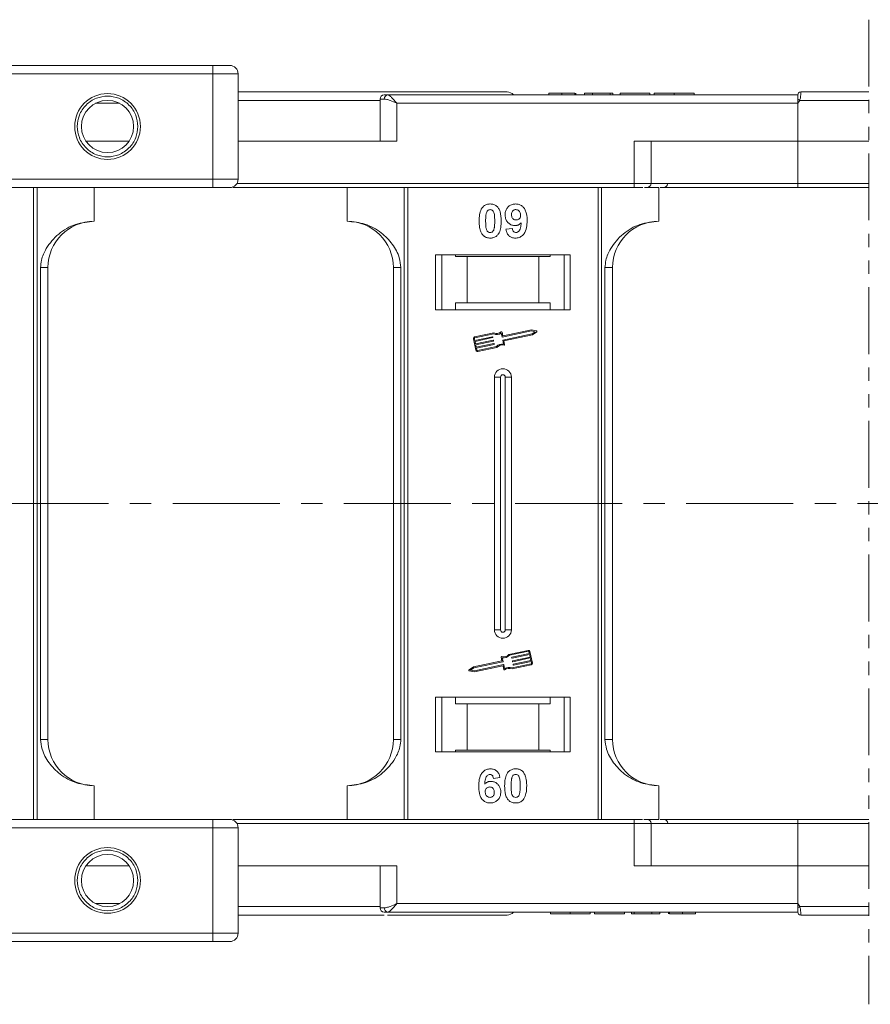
# Model space of a CAD drawing. Header units: millimetres. Extents: x 2098 to 3561, y 550 to 1583.
# Tile 23 of 84: x 2940 to 3041, y 787 to 904. Entities that reach past the tile are written whole.
import ezdxf

# ---------------------------------------------------------------- set-up
doc = ezdxf.new("R2010")
doc.units = ezdxf.units.MM
doc.linetypes.add('CENTERX2', pattern=[20.32, 12.7, -2.54, 2.54, -2.54])
doc.linetypes.add('PHANTOM2', pattern=[31.75, 15.875, -3.175, 3.175, -3.175, 3.175, -3.175])

msp = doc.modelspace()

# ---------------------------------------------------------------- linework, layer by layer
at = {"color": 3, "linetype": 'PHANTOM2', "lineweight": 9, "ltscale": 0.5}
msp.add_line((3040.64, 904.276), (3040.639, 787.401), dxfattribs=at)
at = {"color": 7, "linetype": 'Continuous', "lineweight": 15}
for p, q in [((2962.776, 898.85), (2910.236, 898.85)), ((2962.776, 898.85), (2962.776, 897.85)), ((2910.236, 897.85), (2962.776, 897.85)), ((2962.776, 897.85), (2962.776, 885.35)), ((2965.776, 897.85), (2962.776, 897.85)), ((2965.776, 885.35), (2965.776, 897.85)), ((3032.205, 895.35), (2983.499, 895.35)), ((3002.641, 895.55), (3002.641, 895.35)), ((3004.186, 895.35), (3004.186, 895.55)), ((3005.737, 895.35), (3005.737, 895.55)), ((3005.846, 895.35), (3005.846, 895.55)), ((3006.872, 895.35), (3006.872, 895.55)), ((3006.872, 895.55), (3007.834, 895.55)), ((3007.834, 895.55), (3007.834, 895.35)), ((3007.834, 895.55), (3009.949, 895.55)), ((3009.949, 895.55), (3009.949, 895.35)), ((3009.949, 895.55), (3010.269, 895.55)), ((3010.269, 895.55), (3010.269, 895.35)), ((3011.103, 895.35), (3011.103, 895.55)), ((3011.103, 895.55), (3014.628, 895.55)), ((3014.628, 895.55), (3014.628, 895.35)), ((3015.141, 895.55), (3015.141, 895.35)), ((3017.52, 895.35), (3017.52, 895.55)), ((3019.885, 895.35), (3019.885, 895.55)), ((3032.205, 895.348), (3032.205, 895.35)), ((3032.555, 895.7), (3032.555, 895.7)), ((2948.845, 894.35), (2951.707, 894.35)), ((2982.617, 894.7), (2965.776, 894.7)), ((2982.617, 894.85), (2982.617, 889.85)), ((2983.126, 894.85), (2982.617, 894.85)), ((2984.617, 894.35), (3032.205, 894.35)), ((2984.617, 889.85), (2984.617, 894.35)), ((3032.439, 894.7), (3032.205, 894.35)), ((3032.205, 894.35), (3032.205, 889.85)), ((3040.64, 894.7), (3032.439, 894.7)), ((2952.835, 889.85), (2947.717, 889.85)), ((2965.776, 889.85), (2984.617, 889.85)), ((3012.794, 889.85), (3012.794, 884.85)), ((3032.205, 889.85), (3012.794, 889.85)), ((3014.794, 884.85), (3014.794, 889.85)), ((3032.205, 884.85), (3032.205, 889.85)), ((3032.205, 889.85), (3040.64, 889.85)), ((2962.776, 885.35), (2892.339, 885.35)), ((2962.776, 885.35), (2962.776, 884.35)), ((2965.776, 885.35), (2962.776, 885.35)), ((3012.794, 884.85), (2965.642, 884.85)), ((3012.794, 884.85), (3012.794, 884.35)), ((3014.794, 884.85), (3012.794, 884.85)), ((3032.205, 884.85), (3014.794, 884.85)), ((3040.64, 884.85), (3032.205, 884.85)), ((3032.205, 884.85), (3032.205, 884.35)), ((2891.221, 884.35), (2962.776, 884.35)), ((2941.493, 884.35), (2941.493, 846.85)), ((2941.913, 846.85), (2941.913, 884.35)), ((2948.705, 880.35), (2948.705, 884.35)), ((2965.205, 884.447), (2965.205, 884.35)), ((2965.205, 884.35), (3012.794, 884.35)), ((2978.705, 884.35), (2978.705, 880.35)), ((2985.498, 884.35), (2985.498, 846.85)), ((2985.917, 846.85), (2985.917, 884.35)), ((3008.493, 884.35), (3008.493, 846.85)), ((3008.913, 846.85), (3008.913, 884.35)), ((3014, 884.35), (3015.705, 884.35)), ((3015.705, 880.35), (3015.705, 884.35)), ((3032.205, 884.35), (3040.64, 884.35)), ((2997.564, 879.394), (2998.334, 879.479)), ((3005.205, 876.35), (2989.205, 876.35)), ((2989.205, 876.35), (2989.205, 869.85)), ((2989.955, 869.85), (2989.955, 876.35)), ((2991.592, 876.15), (2991.592, 876.35)), ((2991.592, 876.15), (2992.955, 876.15)), ((2992.955, 876.15), (2992.955, 870.65)), ((3001.455, 876.15), (2992.955, 876.15)), ((3001.455, 870.65), (3001.455, 876.15)), ((3001.455, 876.15), (3002.819, 876.15)), ((3002.819, 876.35), (3002.819, 876.15)), ((3004.455, 876.35), (3004.455, 869.85)), ((3005.205, 869.85), (3005.205, 876.35)), ((2942.32, 874.85), (2942.32, 846.85)), ((2943.205, 874.85), (2942.32, 874.85)), ((2943.205, 846.85), (2943.205, 874.85)), ((2984.205, 874.85), (2985.091, 874.85)), ((2984.205, 874.85), (2984.205, 846.85)), ((2985.091, 846.85), (2985.091, 874.85)), ((3009.32, 874.85), (3009.32, 846.85)), ((3010.205, 874.85), (3009.32, 874.85)), ((3010.205, 846.85), (3010.205, 874.85)), ((2989.205, 869.85), (3005.205, 869.85)), ((2992.955, 870.65), (2991.592, 870.65)), ((2991.592, 870.65), (2991.592, 869.85)), ((3001.455, 870.65), (2992.955, 870.65)), ((3002.819, 870.65), (3001.455, 870.65)), ((3002.819, 869.85), (3002.819, 870.65)), ((3000.594, 867.328), (2997.133, 866.596)), ((3000.593, 867.447), (2997.223, 866.736)), ((3001.194, 867.33), (3000.593, 867.447)), ((3001.036, 867.241), (3000.594, 867.328)), ((3000.667, 866.983), (3001.036, 867.241)), ((3000.714, 866.873), (3001.216, 867.224)), ((2993.709, 866.413), (2994, 865.034)), ((2993.824, 866.437), (2993.872, 866.208)), ((2996.123, 867.103), (2993.845, 866.622)), ((2996.112, 866.981), (2993.869, 866.507)), ((2993.872, 866.208), (2995.955, 866.648)), ((2995.979, 866.533), (2993.897, 866.093)), ((2993.897, 866.093), (2993.957, 865.805)), ((2993.957, 865.805), (2996.04, 866.245)), ((2996.064, 866.131), (2993.982, 865.691)), ((2995.99, 866.625), (2996.002, 866.567)), ((2996.075, 866.223), (2996.087, 866.165)), ((2997.098, 866.619), (2997.004, 867.063)), ((2997.188, 866.758), (2997.101, 867.174)), ((2997.277, 865.773), (2997.183, 866.217)), ((2997.205, 866.252), (3000.667, 866.983)), ((2997.316, 866.155), (3000.714, 866.873)), ((2997.41, 865.71), (2997.316, 866.155)), ((2993.982, 865.691), (2994.042, 865.403)), ((2994.042, 865.403), (2996.125, 865.843)), ((2996.149, 865.728), (2994.067, 865.288)), ((2994.067, 865.288), (2994.115, 865.059)), ((2994.185, 865.013), (2996.427, 865.487)), ((2994.209, 864.898), (2996.487, 865.38)), ((2996.16, 865.821), (2996.172, 865.763)), ((2996.205, 861.85), (2996.205, 846.85)), ((2996.205, 861.85), (2996.92, 861.85)), ((2996.92, 861.85), (2996.92, 846.85)), ((2997.49, 846.85), (2997.49, 861.85)), ((2998.205, 861.85), (2997.49, 861.85)), ((2998.205, 846.85), (2998.205, 861.85)), ((2941.493, 846.85), (2941.493, 809.35)), ((2941.913, 809.35), (2941.913, 846.85)), ((2942.32, 846.85), (2942.32, 818.85)), ((2943.205, 818.85), (2943.205, 846.85)), ((2984.205, 846.85), (2984.205, 818.85)), ((2985.091, 818.85), (2985.091, 846.85)), ((2985.498, 846.85), (2985.498, 809.35)), ((2985.917, 809.35), (2985.917, 846.85)), ((2996.205, 846.85), (2996.205, 831.85)), ((2996.92, 846.85), (2996.92, 831.85)), ((2997.49, 831.85), (2997.49, 846.85)), ((2998.205, 831.85), (2998.205, 846.85)), ((3008.493, 846.85), (3008.493, 809.35)), ((3008.913, 809.35), (3008.913, 846.85)), ((3009.32, 846.85), (3009.32, 818.85)), ((3010.205, 818.85), (3010.205, 846.85)), ((2996.92, 831.85), (2996.205, 831.85)), ((2998.205, 831.85), (2997.49, 831.85)), ((3000.202, 829.417), (2997.923, 828.936)), ((3000.226, 829.302), (2997.983, 828.828)), ((2998.262, 828.587), (3000.344, 829.027)), ((3000.368, 828.912), (2998.286, 828.472)), ((3000.344, 829.027), (3000.296, 829.257)), ((3000.429, 828.625), (3000.368, 828.912)), ((3000.702, 827.902), (3000.411, 829.281)), ((2997.095, 828.16), (2993.696, 827.442)), ((2997.205, 828.064), (2993.744, 827.332)), ((2993.817, 826.988), (2997.278, 827.719)), ((2993.818, 826.868), (2997.188, 827.58)), ((2997.001, 828.605), (2997.095, 828.16)), ((2997.134, 828.543), (2997.228, 828.099)), ((2997.222, 827.557), (2997.31, 827.141)), ((2997.313, 827.696), (2997.407, 827.252)), ((2998.251, 828.495), (2998.239, 828.552)), ((2998.287, 827.212), (3000.566, 827.693)), ((2998.299, 827.334), (3000.542, 827.808)), ((2998.336, 828.093), (2998.324, 828.15)), ((2998.347, 828.185), (3000.429, 828.625)), ((3000.453, 828.51), (2998.371, 828.07)), ((2998.421, 827.69), (2998.409, 827.748)), ((2998.432, 827.783), (3000.514, 828.223)), ((3000.538, 828.108), (2998.456, 827.668)), ((3000.514, 828.223), (3000.453, 828.51)), ((3000.587, 827.878), (3000.538, 828.108)), ((2993.696, 827.442), (2993.194, 827.091)), ((2993.217, 826.986), (2993.818, 826.868)), ((2993.744, 827.332), (2993.375, 827.074)), ((2993.375, 827.074), (2993.817, 826.988)), ((3005.205, 823.85), (2989.205, 823.85)), ((2989.205, 823.85), (2989.205, 817.35)), ((2989.955, 817.35), (2989.955, 823.85)), ((2991.592, 823.85), (2991.592, 823.05)), ((2991.592, 823.05), (2992.955, 823.05)), ((2992.955, 823.05), (2992.955, 817.55)), ((2992.955, 823.05), (3001.455, 823.05)), ((3001.455, 817.55), (3001.455, 823.05)), ((3001.455, 823.05), (3002.819, 823.05)), ((3002.819, 823.05), (3002.819, 823.85)), ((3004.455, 823.85), (3004.455, 817.35)), ((3005.205, 817.35), (3005.205, 823.85)), ((2942.32, 818.85), (2943.205, 818.85)), ((2984.205, 818.85), (2985.091, 818.85)), ((3009.32, 818.85), (3010.205, 818.85)), ((2989.205, 817.35), (3005.205, 817.35)), ((2992.955, 817.55), (2991.592, 817.55)), ((2991.592, 817.35), (2991.592, 817.55)), ((2992.955, 817.55), (3001.455, 817.55)), ((3002.819, 817.55), (3001.455, 817.55)), ((3002.819, 817.55), (3002.819, 817.35)), ((2996.846, 814.306), (2996.077, 814.222)), ((2948.705, 813.35), (2948.705, 809.35)), ((2978.705, 809.35), (2978.705, 813.35)), ((3015.705, 813.35), (3015.705, 809.35)), ((2962.776, 809.35), (2891.221, 809.35)), ((2962.776, 808.35), (2962.776, 809.35)), ((3012.794, 809.35), (2965.205, 809.35)), ((2965.205, 809.253), (2965.205, 809.35)), ((2965.642, 808.85), (3012.794, 808.85)), ((3012.794, 808.85), (3012.794, 809.35)), ((3012.794, 808.85), (3012.794, 803.85)), ((3012.794, 808.85), (3014.794, 808.85)), ((3013.931, 809.35), (3015.705, 809.35)), ((3014.794, 803.85), (3014.794, 808.85)), ((3014.794, 808.85), (3032.205, 808.85)), ((3032.205, 808.85), (3032.205, 809.35)), ((3040.639, 809.35), (3032.205, 809.35)), ((3032.205, 803.85), (3032.205, 808.85)), ((3032.205, 808.85), (3040.639, 808.85)), ((2892.339, 808.35), (2962.776, 808.35)), ((2962.776, 808.35), (2962.776, 795.85)), ((2962.776, 808.35), (2965.776, 808.35)), ((2965.776, 795.85), (2965.776, 808.35)), ((2947.717, 803.85), (2952.835, 803.85)), ((2984.617, 803.85), (2965.776, 803.85)), ((2982.617, 803.85), (2982.617, 798.85)), ((2984.617, 799.35), (2984.617, 803.85)), ((3012.794, 803.85), (3032.205, 803.85)), ((3032.205, 803.85), (3032.205, 799.35)), ((3040.639, 803.85), (3032.205, 803.85)), ((2951.707, 799.35), (2948.845, 799.35)), ((2965.776, 799), (2982.617, 799)), ((2982.617, 798.85), (2983.126, 798.85)), ((2983.499, 798.35), (3032.205, 798.35)), ((3032.205, 799.35), (2984.617, 799.35)), ((3002.834, 798.35), (3002.834, 798.15)), ((3005.198, 798.15), (3005.198, 798.35)), ((3007.577, 798.35), (3007.577, 798.15)), ((3008.09, 798.15), (3008.09, 798.35)), ((3011.616, 798.35), (3011.616, 798.15)), ((3012.449, 798.35), (3012.449, 798.15)), ((3012.769, 798.35), (3012.769, 798.15)), ((3014.885, 798.15), (3014.885, 798.35)), ((3015.846, 798.35), (3015.846, 798.15)), ((3016.872, 798.35), (3016.872, 798.15)), ((3016.981, 798.35), (3016.981, 798.15)), ((3018.533, 798.35), (3018.533, 798.15)), ((3020.077, 798.35), (3020.077, 798.15)), ((3032.205, 799.35), (3032.439, 799)), ((3032.439, 799), (3040.639, 799)), ((3008.09, 798.15), (3011.616, 798.15)), ((3012.449, 798.15), (3012.769, 798.15)), ((3012.769, 798.15), (3014.885, 798.15)), ((3014.885, 798.15), (3015.846, 798.15)), ((3032.555, 798), (3032.555, 798)), ((2962.776, 795.85), (2910.236, 795.85)), ((2910.236, 794.85), (2962.776, 794.85)), ((2962.776, 794.85), (2962.776, 795.85)), ((2962.776, 795.85), (2965.776, 795.85))]:
    msp.add_line(p, q, dxfattribs=at)
at = {"color": 1, "linetype": 'CENTERX2', "lineweight": 13}
msp.add_line((3397.429, 846.85), (2559.346, 846.85), dxfattribs=at)
at = {"color": 7, "linetype": 'Continuous', "lineweight": 15}
for centre, radius in [((2950.276, 891.6), 3.9), ((2950.276, 891.6), 3.1), ((2950.276, 802.1), 3.9), ((2950.276, 802.1), 3.1)]:
    msp.add_circle(centre, radius, dxfattribs=at)
for centre, radius, start, end in [((2964.776, 897.85), 1, 0, 90), ((2983.117, 894.85), 0.5, 90, 180), ((2983.574, 894.906), 0.451, 99.5202, 187.08135), ((2997.705, 894.7), 1, 41.2946, 90), ((3032.555, 895.35), 0.35, 89.99809, 179.99959), ((2996.661, 827.773), 75.89, 61.87179, 62.07191), ((2964.776, 885.35), 1, 270, 0), ((3014.294, 884.85), 0.5, 270, 0), ((3016.277, 884.85), 0.5, 270, 0), ((2948.705, 874.85), 5.5, 90, 180), ((2978.705, 874.85), 5.5, 0, 90), ((3015.705, 874.85), 5.5, 90, 180), ((2997.043, 867.162), 0.0587, 11.9297, 127.44471), ((3001.183, 867.272), 0.0587, 304.95116, 78.90824), ((2993.881, 866.45), 0.176, 101.9297, 191.9297), ((2993.881, 866.45), 0.0587, 101.9297, 191.9297), ((2995.961, 866.619), 0.0294, 11.9297, 101.9297), ((2995.973, 866.561), 0.0294, 281.9297, 11.9297), ((2996.046, 866.217), 0.0294, 11.9297, 101.9297), ((2996.058, 866.159), 0.0294, 281.9297, 11.9297), ((2996.477, 867.901), 0.99, 248.37041, 302.16635), ((2996.477, 867.901), 0.873, 246.11204, 307.44471), ((2997.126, 866.625), 0.0294, 191.9297, 281.9297), ((2997.211, 866.223), 0.0294, 101.9297, 191.9297), ((2997.217, 866.764), 0.0294, 191.9297, 281.9297), ((2994.173, 865.071), 0.176, 191.9297, 281.9297), ((2994.173, 865.071), 0.0587, 191.9297, 281.9297), ((2996.131, 865.815), 0.0294, 11.9297, 101.9297), ((2996.143, 865.757), 0.0294, 281.9297, 11.9297), ((2997.133, 864.793), 0.99, 81.69305, 135.48899), ((2997.133, 864.793), 0.873, 76.41469, 137.74736), ((2997.352, 865.698), 0.0587, 256.41469, 11.9297), ((2997.205, 861.85), 1, 0, 180), ((2997.205, 861.85), 0.285, 0, 180), ((2997.205, 831.85), 1, 180, 0), ((2997.205, 831.85), 0.285, 180, 0), ((2997.058, 828.617), 0.0587, 76.41469, 191.9297), ((2997.277, 829.522), 0.873, 256.41469, 317.74736), ((2997.277, 829.522), 0.99, 261.69305, 315.48899), ((3000.238, 829.245), 0.176, 11.9297, 101.9297), ((3000.238, 829.245), 0.0587, 11.9297, 101.9297), ((2997.194, 827.551), 0.0294, 11.9297, 101.9297), ((2997.199, 828.092), 0.0294, 281.9297, 11.9297), ((2997.284, 827.69), 0.0294, 11.9297, 101.9297), ((2998.268, 828.558), 0.0294, 101.9297, 191.9297), ((2998.28, 828.501), 0.0294, 191.9297, 281.9297), ((2998.353, 828.156), 0.0294, 101.9297, 191.9297), ((2998.365, 828.099), 0.0294, 191.9297, 281.9297), ((2998.438, 827.754), 0.0294, 101.9297, 191.9297), ((2998.45, 827.696), 0.0294, 191.9297, 281.9297), ((3000.53, 827.866), 0.0587, 281.9297, 11.9297), ((3000.53, 827.866), 0.176, 281.9297, 11.9297), ((2993.228, 827.043), 0.0587, 124.95116, 258.90824), ((2997.368, 827.154), 0.0587, 191.9297, 307.44471), ((2997.934, 826.414), 0.873, 66.11204, 127.44471), ((2997.934, 826.414), 0.99, 68.37041, 122.16635), ((2948.705, 818.85), 5.5, 180, 270), ((2978.705, 818.85), 5.5, 270, 0), ((3015.705, 818.85), 5.5, 180, 270), ((2964.776, 808.35), 1, 0, 90), ((3014.294, 808.85), 0.5, 0, 90), ((3016.277, 808.85), 0.5, 0, 90), ((2983.117, 798.85), 0.5, 180, 270), ((2983.574, 798.795), 0.451, 172.91869, 260.47981), ((2997.705, 799), 1, 270, 319.04573), ((2996.661, 865.927), 75.89, 297.92809, 298.12821), ((3032.555, 798.35), 0.35, 180.00041, 270.00191), ((2964.776, 795.85), 1, 270, 0)]:
    msp.add_arc(centre, radius, start, end, dxfattribs=at)
for points, knots in [([(2964.776, 898.85), (2964.749, 898.85), (2964.708, 898.85), (2964.458, 898.85), (2964.2, 898.85), (2963.882, 898.85), (2963.416, 898.85), (2963.027, 898.85), (2962.776, 898.85)], [0, 0, 0, 0, 0.2394429, 0.3698071, 0.5000001, 0.6303641, 0.7605571, 1, 1, 1, 1]), ([(2997.705, 895.7), (2997.659, 895.7), (2997.566, 895.7), (2996.795, 895.7), (2995.629, 895.7), (2994.158, 895.7), (2992.51, 895.7), (2990.57, 895.7), (2987.613, 895.7), (2984.179, 895.7), (2980.402, 895.7), (2977.166, 895.7), (2973.523, 895.7), (2969.607, 895.7), (2967.015, 895.7), (2965.776, 895.7)], [0, 0, 0, 0, 0.078067, 0.1585157, 0.2411878, 0.3057888, 0.3703792, 0.4363341, 0.5022783, 0.6340035, 0.6986045, 0.7631949, 0.8458763, 0.9263228, 1, 1, 1, 1]), ([(2983.499, 895.35), (2983.567, 895.334), (2983.711, 895.298), (2983.99, 895.048), (2984.299, 894.718), (2984.511, 894.473), (2984.617, 894.35)], [0, 0, 0, 0, 0.2343588, 0.4982155, 0.7484812, 1, 1, 1, 1]), ([(3004.186, 895.55), (3004.052, 895.55), (3003.748, 895.55), (3003.296, 895.55), (3002.937, 895.55), (3002.683, 895.55), (3002.658, 895.55), (3002.641, 895.55)], [0, 0, 0, 0, 0.1552919, 0.3531453, 0.543243, 0.704067, 1, 1, 1, 1]), ([(3005.737, 895.55), (3005.683, 895.55), (3005.575, 895.55), (3005.271, 895.55), (3004.806, 895.55), (3004.42, 895.55), (3004.186, 895.55)], [0, 0, 0, 0, 0.2064605, 0.4135145, 0.6452106, 1, 1, 1, 1]), ([(3017.52, 895.55), (3017.387, 895.55), (3016.983, 895.55), (3016.323, 895.55), (3015.701, 895.55), (3015.276, 895.55), (3015.151, 895.55), (3015.143, 895.55), (3015.141, 895.55)], [0, 0, 0, 0, 0.1021706, 0.3092201, 0.51365, 0.6922749, 0.9324126, 1, 1, 1, 1]), ([(3019.885, 895.55), (3019.881, 895.55), (3019.871, 895.55), (3019.729, 895.55), (3019.337, 895.55), (3018.764, 895.55), (3018.124, 895.55), (3017.703, 895.55), (3017.52, 895.55)], [0, 0, 0, 0, 0.1018882, 0.3073435, 0.4929627, 0.6786474, 0.8607914, 1, 1, 1, 1]), ([(3032.205, 894.825), (3032.205, 894.917), (3032.205, 895.102), (3032.205, 895.264), (3032.205, 895.295), (3032.205, 895.304)], [0, 0, 0, 0, 0.412717, 0.8254516, 1, 1, 1, 1]), ([(3032.555, 895.7), (3032.556, 895.693), (3032.556, 895.68), (3032.555, 895.577), (3032.553, 895.431), (3032.542, 895.248), (3032.522, 895.065), (3032.493, 894.878), (3032.456, 894.756), (3032.439, 894.7)], [0, 0, 0, 0, 0.1718456, 0.312445, 0.4991009, 0.6298393, 0.7575038, 0.8890244, 1, 1, 1, 1]), ([(3040.64, 895.7), (3040.581, 895.7), (3039.215, 895.7), (3036.534, 895.7), (3033.868, 895.7), (3032.555, 895.7)], [0.83860985, 0.83860985, 0.83860985, 0.83860985, 0.84218524, 0.92228073, 1, 1, 1, 1]), ([(2946.676, 891.6), (2946.724, 892.053), (2946.799, 892.752), (2947.247, 893.591), (2947.712, 894.163), (2948.285, 894.631), (2949.124, 895.065), (2950.276, 895.288), (2951.428, 895.065), (2952.266, 894.632), (2952.839, 894.163), (2953.305, 893.591), (2953.753, 892.752), (2953.828, 892.053), (2953.876, 891.6)], [0, 0, 0, 0, 0.1197215, 0.184837, 0.25, 0.3151155, 0.3802785, 0.5, 0.6197215, 0.684837, 0.75, 0.8151155, 0.8802785, 1, 1, 1, 1]), ([(2984.617, 894.35), (2984.347, 894.467), (2983.929, 894.647), (2983.431, 894.819), (2983.221, 894.841), (2983.126, 894.85)], [0, 0, 0, 0, 0.4984129, 0.772928, 1, 1, 1, 1]), ([(2953.876, 891.6), (2953.828, 891.148), (2953.753, 890.449), (2953.305, 889.61), (2952.84, 889.038), (2952.267, 888.569), (2951.428, 888.135), (2950.276, 887.913), (2949.124, 888.135), (2948.285, 888.569), (2947.712, 889.037), (2947.247, 889.609), (2946.799, 890.449), (2946.724, 891.148), (2946.676, 891.6)], [0, 0, 0, 0, 0.1197215, 0.184837, 0.25, 0.3151155, 0.3802785, 0.5, 0.6197215, 0.684837, 0.75, 0.8151155, 0.8802785, 1, 1, 1, 1]), ([(2962.776, 884.35), (2963.027, 884.35), (2963.416, 884.35), (2963.882, 884.35), (2964.2, 884.35), (2964.458, 884.35), (2964.708, 884.35), (2964.749, 884.35), (2964.776, 884.35)], [0, 0, 0, 0, 0.2394429, 0.3696359, 0.4999999, 0.6301929, 0.7605571, 1, 1, 1, 1]), ([(3012.794, 884.35), (3012.937, 884.35), (3013.23, 884.35), (3013.592, 884.35), (3013.762, 884.35), (3013.825, 884.35)], [0, 0, 0, 0, 0.3748158, 0.7664972, 1, 1, 1, 1]), ([(3015.853, 884.35), (3016.241, 884.35), (3017.581, 884.35), (3020.328, 884.35), (3024.053, 884.35), (3028.14, 884.35), (3030.864, 884.35), (3032.205, 884.35)], [0, 0, 0, 0, 0.0792642, 0.2739294, 0.5229011, 0.7650927, 1, 1, 1, 1]), ([(2994.385, 880.378), (2994.387, 880.511), (2994.392, 880.814), (2994.464, 881.344), (2994.605, 881.766), (2994.763, 881.973), (2994.781, 881.995)], [0, 0, 0, 0, 0.2367308, 0.5375555, 0.9496679, 1, 1, 1, 1]), ([(2994.781, 881.995), (2994.825, 882.046), (2994.915, 882.147), (2995.084, 882.263), (2995.273, 882.346), (2995.442, 882.384), (2995.583, 882.399), (2995.656, 882.401), (2995.693, 882.402)], [0, 0, 0, 0, 0.1937762, 0.3936, 0.5878635, 0.7889077, 0.894169, 1, 1, 1, 1]), ([(2995.154, 880.378), (2995.155, 880.444), (2995.156, 880.578), (2995.161, 880.758), (2995.171, 880.919), (2995.186, 881.061), (2995.204, 881.203), (2995.228, 881.296), (2995.24, 881.342)], [0, 0, 0, 0, 0.2059417, 0.4119594, 0.558149, 0.7045024, 0.8518015, 1, 1, 1, 1]), ([(2995.24, 881.342), (2995.263, 881.412), (2995.301, 881.524), (2995.41, 881.649), (2995.533, 881.716), (2995.632, 881.732), (2995.686, 881.735), (2995.693, 881.735)], [0, 0, 0, 0, 0.3348035, 0.5425606, 0.750382, 0.9707212, 1, 1, 1, 1]), ([(2995.693, 882.402), (2995.828, 882.391), (2996.1, 882.371), (2996.452, 882.173), (2996.723, 881.879), (2996.975, 881.279), (2996.99, 880.756), (2997, 880.37)], [0, 0, 0, 0, 0.147566, 0.2966882, 0.4312776, 0.580404, 1, 1, 1, 1]), ([(2995.693, 881.735), (2995.749, 881.729), (2995.852, 881.72), (2995.983, 881.643), (2996.096, 881.495), (2996.192, 881.221), (2996.226, 880.829), (2996.229, 880.529), (2996.231, 880.378)], [0, 0, 0, 0, 0.10461361, 0.18881412, 0.27351189, 0.44412695, 0.71948087, 1, 1, 1, 1]), ([(2997.462, 881.097), (2997.469, 881.232), (2997.485, 881.502), (2997.652, 881.881), (2997.932, 882.177), (2998.303, 882.372), (2998.577, 882.391), (2998.72, 882.402)], [0, 0, 0, 0, 0.1979267, 0.3977284, 0.5974133, 0.7905838, 1, 1, 1, 1]), ([(2998.231, 881.136), (2998.235, 881.223), (2998.242, 881.361), (2998.316, 881.54), (2998.425, 881.648), (2998.568, 881.722), (2998.675, 881.73), (2998.735, 881.735)], [0, 0, 0, 0, 0.2913202, 0.4655393, 0.6416315, 0.798664, 1, 1, 1, 1]), ([(2998.72, 882.402), (2998.855, 882.391), (2999.127, 882.37), (2999.487, 882.167), (2999.779, 881.862), (3000.018, 881.327), (3000.073, 880.818), (3000.077, 880.463), (3000.077, 880.404)], [0, 0, 0, 0, 0.148288, 0.2977445, 0.4437132, 0.6077915, 0.9347078, 1, 1, 1, 1]), ([(2998.735, 881.735), (2998.803, 881.728), (2998.94, 881.714), (2999.114, 881.597), (2999.242, 881.439), (2999.3, 881.256), (2999.305, 881.135), (2999.308, 881.08)], [0, 0, 0, 0, 0.20795454, 0.42040568, 0.62731968, 0.82770747, 1, 1, 1, 1]), ([(2948.705, 880.35), (2947.945, 880.274), (2946.425, 880.121), (2944.403, 878.931), (2943.072, 877.381), (2942.411, 875.937), (2942.345, 875.144), (2942.32, 874.85)], [0, 0, 0, 0, 0.2490962, 0.4982428, 0.745205, 0.90541, 1, 1, 1, 1]), ([(2985.091, 874.85), (2985.047, 875.241), (2984.936, 876.24), (2984.112, 877.694), (2982.742, 879.107), (2980.877, 880.143), (2979.427, 880.282), (2978.705, 880.35)], [0, 0, 0, 0, 0.1257134, 0.3212757, 0.5244662, 0.763484, 1, 1, 1, 1]), ([(2994.777, 878.761), (2994.738, 878.816), (2994.659, 878.925), (2994.551, 879.162), (2994.46, 879.47), (2994.411, 879.807), (2994.388, 880.111), (2994.386, 880.289), (2994.385, 880.378)], [0, 0, 0, 0, 0.11844057, 0.2393457, 0.45959323, 0.68492476, 0.84223987, 1, 1, 1, 1]), ([(2995.693, 879.017), (2995.624, 879.025), (2995.514, 879.038), (2995.386, 879.126), (2995.281, 879.279), (2995.189, 879.554), (2995.16, 879.944), (2995.156, 880.232), (2995.154, 880.378)], [0, 0, 0, 0, 0.12537017, 0.20229032, 0.27917881, 0.46475759, 0.73058183, 1, 1, 1, 1]), ([(2996.231, 880.378), (2996.23, 880.311), (2996.23, 880.178), (2996.224, 879.997), (2996.214, 879.835), (2996.2, 879.693), (2996.181, 879.55), (2996.157, 879.456), (2996.145, 879.41)], [0, 0, 0, 0, 0.2052705, 0.4106164, 0.5571497, 0.7038442, 0.8514711, 1, 1, 1, 1]), ([(2997, 880.37), (2996.998, 880.236), (2996.993, 879.933), (2996.922, 879.414), (2996.784, 878.994), (2996.627, 878.787), (2996.604, 878.757)], [0, 0, 0, 0, 0.2372812, 0.5385907, 0.9326774, 1, 1, 1, 1]), ([(2998.644, 879.838), (2998.508, 879.85), (2998.236, 879.875), (2997.885, 880.091), (2997.618, 880.397), (2997.479, 880.751), (2997.467, 880.993), (2997.462, 881.097)], [0, 0, 0, 0, 0.2101886, 0.4217733, 0.6236035, 0.8370344, 1, 1, 1, 1]), ([(2998.773, 880.504), (2998.706, 880.51), (2998.58, 880.521), (2998.417, 880.615), (2998.305, 880.746), (2998.24, 880.927), (2998.234, 881.058), (2998.231, 881.136)], [0, 0, 0, 0, 0.2139369, 0.3980753, 0.58309068, 0.75166574, 1, 1, 1, 1]), ([(2999.366, 880.172), (2999.32, 880.124), (2999.226, 880.025), (2999.079, 879.936), (2998.953, 879.884), (2998.854, 879.857), (2998.75, 879.841), (2998.679, 879.839), (2998.644, 879.838)], [0, 0, 0, 0, 0.2434912, 0.4962659, 0.6182099, 0.7417038, 0.8701584, 1, 1, 1, 1]), ([(3000.077, 880.404), (3000.074, 880.271), (3000.066, 879.869), (2999.975, 879.314), (2999.697, 878.805), (2999.35, 878.503), (2998.98, 878.365), (2998.747, 878.354), (2998.662, 878.35)], [0, 0, 0, 0, 0.14233715, 0.4291269, 0.58994334, 0.75120549, 0.90989458, 1, 1, 1, 1]), ([(2998.761, 879.017), (2998.815, 879.023), (2998.923, 879.033), (2999.075, 879.132), (2999.216, 879.302), (2999.325, 879.664), (2999.35, 879.965), (2999.366, 880.172)], [0, 0, 0, 0, 0.1120155, 0.2243547, 0.3677679, 0.565827, 1, 1, 1, 1]), ([(2999.308, 881.08), (2999.303, 881), (2999.296, 880.867), (2999.209, 880.698), (2999.089, 880.589), (2998.939, 880.515), (2998.829, 880.508), (2998.773, 880.504)], [0, 0, 0, 0, 0.2673945, 0.4472142, 0.6271221, 0.8130653, 1, 1, 1, 1]), ([(3015.705, 880.35), (3014.945, 880.274), (3013.425, 880.121), (3011.403, 878.931), (3010.072, 877.381), (3009.411, 875.937), (3009.345, 875.144), (3009.32, 874.85)], [0, 0, 0, 0, 0.2490962, 0.4982428, 0.745205, 0.90541, 1, 1, 1, 1]), ([(2996.145, 879.41), (2996.122, 879.341), (2996.084, 879.229), (2995.976, 879.104), (2995.855, 879.038), (2995.756, 879.02), (2995.701, 879.017), (2995.693, 879.017)], [0, 0, 0, 0, 0.3336776, 0.5404125, 0.7472639, 0.9612091, 1, 1, 1, 1]), ([(2998.662, 878.35), (2998.526, 878.362), (2998.281, 878.382), (2997.967, 878.563), (2997.724, 878.844), (2997.61, 879.141), (2997.574, 879.34), (2997.564, 879.394)], [0, 0, 0, 0, 0.2427882, 0.4388655, 0.6348012, 0.9009361, 1, 1, 1, 1]), ([(2998.334, 879.479), (2998.347, 879.399), (2998.368, 879.276), (2998.458, 879.132), (2998.562, 879.054), (2998.669, 879.021), (2998.736, 879.018), (2998.761, 879.017)], [0, 0, 0, 0, 0.3447142, 0.5290593, 0.7142089, 0.8921959, 1, 1, 1, 1]), ([(2995.693, 878.35), (2995.626, 878.353), (2995.491, 878.357), (2995.293, 878.401), (2995.103, 878.479), (2994.958, 878.577), (2994.851, 878.675), (2994.802, 878.733), (2994.777, 878.761)], [0, 0, 0, 0, 0.1926347, 0.388697, 0.5820148, 0.7830443, 0.8909593, 1, 1, 1, 1]), ([(2996.604, 878.757), (2996.56, 878.706), (2996.47, 878.605), (2996.301, 878.489), (2996.112, 878.406), (2995.943, 878.368), (2995.802, 878.353), (2995.729, 878.351), (2995.693, 878.35)], [0, 0, 0, 0, 0.1937693, 0.3935642, 0.587886, 0.7891312, 0.8942826, 1, 1, 1, 1]), ([(2942.32, 818.85), (2942.364, 818.46), (2942.475, 817.461), (2943.298, 816.007), (2944.668, 814.594), (2946.534, 813.557), (2947.984, 813.419), (2948.705, 813.35)], [0, 0, 0, 0, 0.1257134, 0.3212757, 0.5244662, 0.763484, 1, 1, 1, 1]), ([(2978.705, 813.35), (2979.465, 813.427), (2980.985, 813.58), (2983.007, 814.769), (2984.339, 816.32), (2985, 817.764), (2985.066, 818.556), (2985.091, 818.85)], [0, 0, 0, 0, 0.24909619, 0.49824278, 0.74520496, 0.90540997, 1, 1, 1, 1]), ([(3009.32, 818.85), (3009.364, 818.46), (3009.475, 817.461), (3010.298, 816.007), (3011.668, 814.594), (3013.534, 813.557), (3014.984, 813.419), (3015.705, 813.35)], [0, 0, 0, 0, 0.1257134, 0.3212757, 0.5244662, 0.763484, 1, 1, 1, 1]), ([(2994.334, 813.297), (2994.336, 813.43), (2994.345, 813.831), (2994.436, 814.387), (2994.714, 814.896), (2995.061, 815.198), (2995.431, 815.336), (2995.664, 815.347), (2995.749, 815.35)], [0, 0, 0, 0, 0.1423372, 0.4291269, 0.5899433, 0.7512055, 0.9098946, 1, 1, 1, 1]), ([(2995.65, 814.684), (2995.596, 814.678), (2995.488, 814.667), (2995.335, 814.567), (2995.194, 814.395), (2995.085, 814.033), (2995.061, 813.733), (2995.044, 813.528)], [0, 0, 0, 0, 0.1120492, 0.2243802, 0.3701146, 0.5702758, 1, 1, 1, 1]), ([(2996.077, 814.222), (2996.065, 814.3), (2996.045, 814.422), (2995.955, 814.566), (2995.849, 814.647), (2995.741, 814.68), (2995.675, 814.683), (2995.65, 814.684)], [0, 0, 0, 0, 0.33384, 0.5245467, 0.7163724, 0.8918244, 1, 1, 1, 1]), ([(2995.749, 815.35), (2995.885, 815.34), (2996.131, 815.32), (2996.443, 815.136), (2996.684, 814.86), (2996.8, 814.563), (2996.836, 814.364), (2996.846, 814.306)], [0, 0, 0, 0, 0.2426908, 0.4390024, 0.635006, 0.8950587, 1, 1, 1, 1]), ([(2997.41, 813.331), (2997.413, 813.465), (2997.418, 813.768), (2997.49, 814.295), (2997.631, 814.716), (2997.789, 814.921), (2997.806, 814.944)], [0, 0, 0, 0, 0.2373811, 0.5389182, 0.9490817, 1, 1, 1, 1]), ([(2997.806, 814.944), (2997.851, 814.994), (2997.941, 815.096), (2998.11, 815.212), (2998.298, 815.295), (2998.468, 815.333), (2998.609, 815.348), (2998.682, 815.35), (2998.718, 815.35)], [0, 0, 0, 0, 0.1937762, 0.3936, 0.5878635, 0.7889077, 0.894169, 1, 1, 1, 1]), ([(2998.265, 814.291), (2998.289, 814.36), (2998.327, 814.472), (2998.435, 814.598), (2998.559, 814.664), (2998.658, 814.681), (2998.712, 814.683), (2998.718, 814.684)], [0, 0, 0, 0, 0.3348035, 0.5425606, 0.750382, 0.9707212, 1, 1, 1, 1]), ([(2998.718, 815.35), (2998.785, 815.348), (2998.92, 815.344), (2999.118, 815.3), (2999.308, 815.222), (2999.453, 815.123), (2999.56, 815.025), (2999.609, 814.968), (2999.633, 814.939)], [0, 0, 0, 0, 0.1926273, 0.3886837, 0.5820134, 0.7832006, 0.8910383, 1, 1, 1, 1]), ([(2998.718, 814.684), (2998.776, 814.678), (2998.877, 814.668), (2999.005, 814.593), (2999.116, 814.453), (2999.215, 814.181), (2999.252, 813.785), (2999.255, 813.478), (2999.257, 813.323)], [0, 0, 0, 0, 0.1056461, 0.1862213, 0.267042, 0.4315406, 0.7127076, 1, 1, 1, 1]), ([(2999.633, 814.939), (2999.673, 814.885), (2999.752, 814.776), (2999.857, 814.544), (2999.947, 814.248), (2999.997, 813.917), (3000.022, 813.607), (3000.025, 813.418), (3000.026, 813.323)], [0, 0, 0, 0, 0.11843199, 0.23932891, 0.44943356, 0.66417845, 0.83182006, 1, 1, 1, 1]), ([(2995.044, 813.528), (2995.091, 813.576), (2995.185, 813.675), (2995.33, 813.766), (2995.458, 813.816), (2995.557, 813.844), (2995.661, 813.86), (2995.731, 813.862), (2995.767, 813.863)], [0, 0, 0, 0, 0.2436536, 0.4957602, 0.6178923, 0.7415029, 0.8700251, 1, 1, 1, 1]), ([(2995.767, 813.863), (2995.903, 813.851), (2996.175, 813.826), (2996.523, 813.61), (2996.789, 813.309), (2996.93, 812.956), (2996.943, 812.712), (2996.949, 812.604)], [0, 0, 0, 0, 0.2102159, 0.4219747, 0.6200164, 0.8310369, 1, 1, 1, 1]), ([(2998.18, 813.323), (2998.18, 813.39), (2998.181, 813.523), (2998.187, 813.704), (2998.197, 813.866), (2998.211, 814.008), (2998.23, 814.151), (2998.254, 814.244), (2998.265, 814.291)], [0, 0, 0, 0, 0.20527, 0.4106157, 0.5571475, 0.7038444, 0.8514751, 1, 1, 1, 1]), ([(2995.691, 811.299), (2995.556, 811.31), (2995.284, 811.331), (2994.924, 811.532), (2994.632, 811.837), (2994.392, 812.373), (2994.338, 812.883), (2994.334, 813.238), (2994.334, 813.297)], [0, 0, 0, 0, 0.1482689, 0.2976473, 0.4424214, 0.6078512, 0.9356585, 1, 1, 1, 1]), ([(2995.103, 812.621), (2995.108, 812.704), (2995.116, 812.84), (2995.207, 813.009), (2995.329, 813.118), (2995.478, 813.187), (2995.585, 813.193), (2995.637, 813.197)], [0, 0, 0, 0, 0.2767209, 0.4568705, 0.6370074, 0.8240683, 1, 1, 1, 1]), ([(2995.676, 811.966), (2995.608, 811.973), (2995.471, 811.987), (2995.296, 812.104), (2995.169, 812.261), (2995.111, 812.444), (2995.106, 812.563), (2995.103, 812.621)], [0, 0, 0, 0, 0.2079047, 0.4199807, 0.6306256, 0.821735, 1, 1, 1, 1]), ([(2995.637, 813.197), (2995.705, 813.191), (2995.83, 813.181), (2995.99, 813.087), (2996.109, 812.952), (2996.171, 812.767), (2996.177, 812.634), (2996.18, 812.564)], [0, 0, 0, 0, 0.2137567, 0.3949441, 0.5765849, 0.7773109, 1, 1, 1, 1]), ([(2996.18, 812.564), (2996.176, 812.479), (2996.169, 812.341), (2996.096, 812.162), (2995.986, 812.053), (2995.842, 811.979), (2995.735, 811.97), (2995.676, 811.966)], [0, 0, 0, 0, 0.28869741, 0.46355259, 0.63994173, 0.80180841, 1, 1, 1, 1]), ([(2996.949, 812.604), (2996.941, 812.469), (2996.925, 812.199), (2996.76, 811.818), (2996.474, 811.518), (2996.101, 811.328), (2995.828, 811.309), (2995.691, 811.299)], [0, 0, 0, 0, 0.1978309, 0.3972998, 0.5989102, 0.7987412, 1, 1, 1, 1]), ([(2998.718, 811.299), (2998.583, 811.309), (2998.311, 811.33), (2997.957, 811.528), (2997.669, 811.842), (2997.436, 812.453), (2997.421, 812.973), (2997.41, 813.331)], [0, 0, 0, 0, 0.1475277, 0.2965695, 0.43214, 0.6087374, 1, 1, 1, 1]), ([(2998.718, 811.966), (2998.65, 811.974), (2998.54, 811.987), (2998.411, 812.073), (2998.308, 812.224), (2998.215, 812.496), (2998.186, 812.885), (2998.182, 813.177), (2998.18, 813.323)], [0, 0, 0, 0, 0.125351, 0.2021974, 0.2791824, 0.4597421, 0.727968, 1, 1, 1, 1]), ([(2999.171, 812.358), (2999.147, 812.289), (2999.11, 812.178), (2999.002, 812.052), (2998.88, 811.986), (2998.781, 811.968), (2998.727, 811.966), (2998.718, 811.966)], [0, 0, 0, 0, 0.3336776, 0.5404125, 0.7472639, 0.9612091, 1, 1, 1, 1]), ([(2999.257, 813.323), (2999.256, 813.256), (2999.255, 813.123), (2999.249, 812.942), (2999.239, 812.781), (2999.225, 812.64), (2999.207, 812.498), (2999.183, 812.405), (2999.171, 812.358)], [0, 0, 0, 0, 0.2059417, 0.4119594, 0.558149, 0.7045024, 0.8518015, 1, 1, 1, 1]), ([(3000.026, 813.323), (3000.024, 813.19), (3000.019, 812.886), (2999.948, 812.366), (2999.81, 811.944), (2999.653, 811.736), (2999.63, 811.705)], [0, 0, 0, 0, 0.23662863, 0.5373614, 0.93298636, 1, 1, 1, 1]), ([(2999.63, 811.705), (2999.586, 811.655), (2999.496, 811.553), (2999.327, 811.438), (2999.138, 811.355), (2998.969, 811.317), (2998.827, 811.302), (2998.755, 811.3), (2998.718, 811.299)], [0, 0, 0, 0, 0.1937693, 0.3935642, 0.587886, 0.7891312, 0.8942826, 1, 1, 1, 1]), ([(2964.776, 809.35), (2964.749, 809.35), (2964.708, 809.35), (2964.459, 809.35), (2964.2, 809.35), (2963.882, 809.35), (2963.416, 809.35), (2963.027, 809.35), (2962.776, 809.35)], [0, 0, 0, 0, 0.2394429, 0.3696359, 0.4999999, 0.6301929, 0.7605571, 1, 1, 1, 1]), ([(3013.756, 809.35), (3013.715, 809.35), (3013.565, 809.35), (3013.229, 809.35), (3012.937, 809.35), (3012.794, 809.35)], [0, 0, 0, 0, 0.1658977, 0.5921255, 1, 1, 1, 1]), ([(3032.205, 809.35), (3030.864, 809.35), (3028.14, 809.35), (3024.053, 809.35), (3020.329, 809.35), (3017.591, 809.35), (3016.259, 809.35), (3015.88, 809.35)], [0, 0, 0, 0, 0.2353273, 0.4779526, 0.7274114, 0.9224054, 1, 1, 1, 1]), ([(2946.676, 802.1), (2946.724, 802.553), (2946.799, 803.252), (2947.247, 804.091), (2947.712, 804.663), (2948.285, 805.131), (2949.124, 805.565), (2950.276, 805.788), (2951.428, 805.565), (2952.266, 805.132), (2952.839, 804.663), (2953.305, 804.091), (2953.753, 803.252), (2953.828, 802.553), (2953.876, 802.1)], [0, 0, 0, 0, 0.1197215, 0.184837, 0.25, 0.3151155, 0.3802785, 0.5, 0.6197215, 0.684837, 0.75, 0.8151155, 0.8802785, 1, 1, 1, 1]), ([(2953.876, 802.1), (2953.828, 801.648), (2953.753, 800.949), (2953.305, 800.11), (2952.84, 799.538), (2952.267, 799.069), (2951.428, 798.635), (2950.276, 798.413), (2949.124, 798.635), (2948.285, 799.069), (2947.712, 799.537), (2947.247, 800.109), (2946.799, 800.949), (2946.724, 801.648), (2946.676, 802.1)], [0, 0, 0, 0, 0.1197215, 0.184837, 0.25, 0.3151155, 0.3802785, 0.5, 0.6197215, 0.684837, 0.75, 0.8151155, 0.8802785, 1, 1, 1, 1]), ([(2983.126, 798.85), (2983.221, 798.86), (2983.431, 798.882), (2983.929, 799.053), (2984.347, 799.234), (2984.617, 799.35)], [0, 0, 0, 0, 0.2270634, 0.5015869, 1, 1, 1, 1]), ([(2984.617, 799.35), (2984.511, 799.228), (2984.299, 798.983), (2983.99, 798.653), (2983.711, 798.403), (2983.567, 798.367), (2983.499, 798.35)], [0, 0, 0, 0, 0.2515188, 0.5017844, 0.7656323, 1, 1, 1, 1]), ([(3032.205, 798.35), (3032.205, 798.361), (3032.205, 798.383), (3032.205, 798.556), (3032.205, 798.741), (3032.205, 798.857), (3032.205, 798.876)], [0, 0, 0, 0, 0.3133566, 0.6267132, 0.9400698, 1, 1, 1, 1]), ([(3032.439, 799), (3032.456, 798.944), (3032.493, 798.821), (3032.523, 798.634), (3032.542, 798.452), (3032.553, 798.27), (3032.555, 798.124), (3032.556, 798.021), (3032.556, 798.008), (3032.555, 798)], [0, 0, 0, 0, 0.1119973, 0.2448439, 0.3691679, 0.5008987, 0.6875333, 0.8281382, 1, 1, 1, 1]), ([(2965.776, 798), (2967.015, 798), (2969.607, 798), (2973.524, 798), (2977.164, 798), (2980.388, 798), (2982.213, 798), (2983.114, 798)], [0, 0, 0, 0, 0.2021299, 0.4228299, 0.6496225, 0.8268409, 1, 1, 1, 1]), ([(2983.502, 798), (2984.298, 798), (2985.999, 798), (2989.161, 798), (2991.957, 798), (2994.157, 798), (2995.629, 798), (2996.795, 798), (2997.566, 798), (2997.659, 798), (2997.705, 798)], [0, 0, 0, 0, 0.0926101, 0.1979481, 0.4083634, 0.5115557, 0.6147313, 0.7468049, 0.8753124, 1, 1, 1, 1]), ([(3002.834, 798.15), (3002.837, 798.15), (3002.847, 798.15), (3002.989, 798.15), (3003.381, 798.15), (3003.955, 798.15), (3004.594, 798.15), (3005.016, 798.15), (3005.198, 798.15)], [0, 0, 0, 0, 0.1018882, 0.3073435, 0.4929627, 0.6786474, 0.8607914, 1, 1, 1, 1]), ([(3005.198, 798.15), (3005.332, 798.15), (3005.735, 798.15), (3006.396, 798.15), (3007.017, 798.15), (3007.442, 798.15), (3007.568, 798.15), (3007.575, 798.15), (3007.577, 798.15)], [0, 0, 0, 0, 0.1021706, 0.3092201, 0.51365, 0.6922749, 0.9324126, 1, 1, 1, 1]), ([(3016.981, 798.15), (3017.035, 798.15), (3017.143, 798.15), (3017.447, 798.15), (3017.912, 798.15), (3018.299, 798.15), (3018.533, 798.15)], [0, 0, 0, 0, 0.2064605, 0.4135145, 0.6452106, 1, 1, 1, 1]), ([(3018.533, 798.15), (3018.666, 798.15), (3018.971, 798.15), (3019.422, 798.15), (3019.781, 798.15), (3020.036, 798.15), (3020.061, 798.15), (3020.077, 798.15)], [0, 0, 0, 0, 0.1552919, 0.3531453, 0.543243, 0.704067, 1, 1, 1, 1]), ([(3032.555, 798), (3033.868, 798), (3036.534, 798), (3039.215, 798), (3040.581, 798), (3040.639, 798)], [0, 0, 0, 0, 0.07772396, 0.15782403, 0.16137013, 0.16137013, 0.16137013, 0.16137013]), ([(2962.776, 794.85), (2963.027, 794.85), (2963.416, 794.85), (2963.882, 794.85), (2964.2, 794.85), (2964.459, 794.85), (2964.708, 794.85), (2964.749, 794.85), (2964.776, 794.85)], [0, 0, 0, 0, 0.2394429, 0.3698071, 0.5000001, 0.6303641, 0.7605571, 1, 1, 1, 1])]:
    msp.add_open_spline(points, degree=3, knots=knots, dxfattribs=at)
for points in [[(2983.117, 895.35), (2983.135, 895.35), (2983.17, 895.35), (2983.389, 895.35), (2983.499, 895.35)], [(3032.205, 894.35), (3032.205, 894.433), (3032.205, 894.599), (3032.205, 894.75), (3032.205, 894.825)], [(2983.499, 798.35), (2983.389, 798.35), (2983.17, 798.35), (2983.135, 798.35), (2983.117, 798.35)], [(3032.205, 798.876), (3032.205, 798.951), (3032.205, 799.102), (3032.205, 799.268), (3032.205, 799.35)]]:
    msp.add_open_spline(points, degree=3, dxfattribs=at)

doc.saveas('drawing.dxf')
